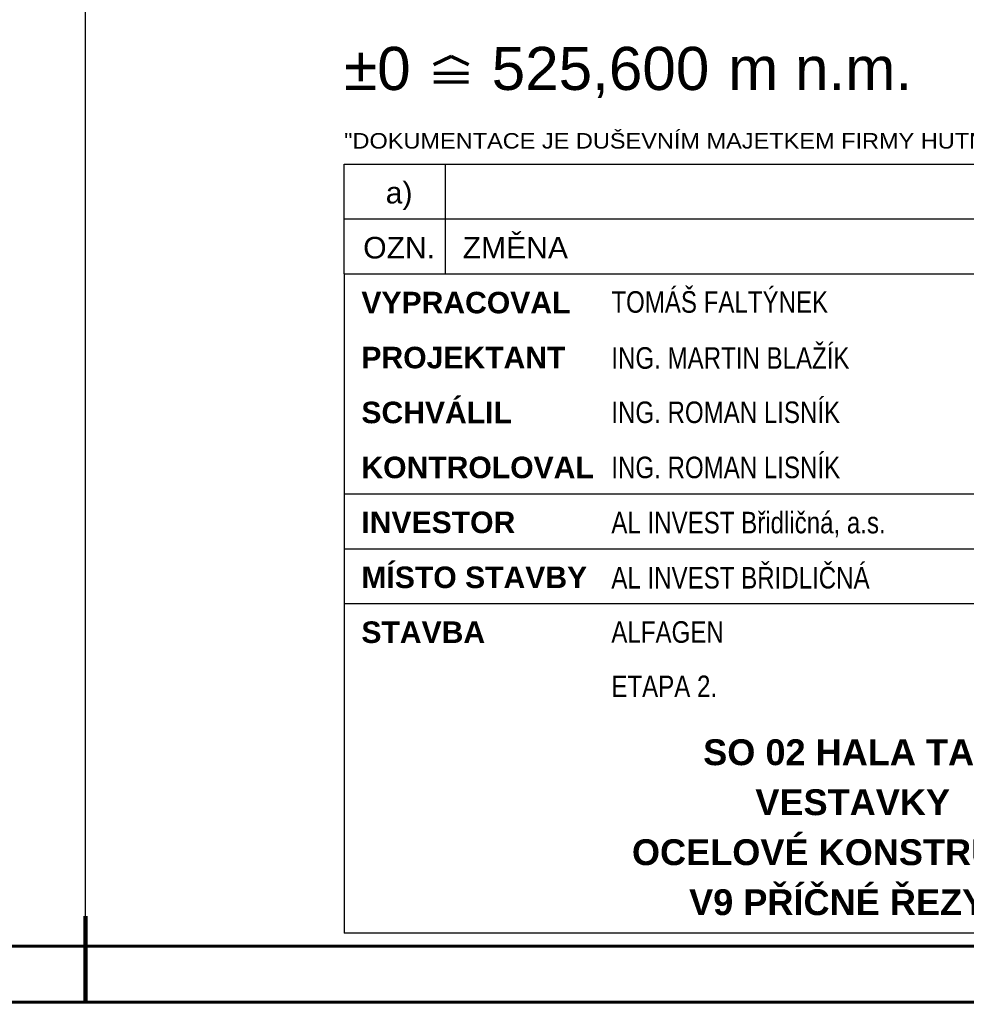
# Paper-space layout 'Layout1' of a CAD drawing. Extents: x -2 to 1380, y -36 to 422.
# Tile 24 of 54: x 970 to 1080, y 0 to 114. Entities that reach past the tile are written whole.
import ezdxf
from ezdxf.enums import TextEntityAlignment as Align

# ---------------------------------------------------------------- set-up
doc = ezdxf.new("R2010")
doc.units = 0
doc.layers.get('DEFPOINTS').update_dxf_attribs({"color": 132, "linetype": 'CONTINUOUS'})
doc.layers.add('RAMECEK_HP', color=251, linetype='CONTINUOUS')
doc.layers.add('RAZITKO_HP', color=222, linetype='CONTINUOUS')
doc.styles.add('RAZITKO_HP_ARIAL', font='arial.ttf')
doc.styles.add('RAZITKO_HP_ARIAL_B', font='arialbd.ttf')
doc.styles.add('RAZITKO_HP_ARIAL_N', font='arial.ttf', dxfattribs={"width": 0.8})
doc.styles.add('ROMANS', font='romans.shx', dxfattribs={"width": 0.8})

# ---------------------------------------------------------------- blocks, each defined once
blk = doc.blocks.new('*U6')
at = {"layer": 'DEFPOINTS'}
blk.add_lwpolyline([(1188, 0), (978, 0), (978, 297), (1188, 297)], close=True, dxfattribs=at)
at = {"layer": 'RAMECEK_HP', "lineweight": 35, "const_width": 0.35}
for points in [[(0, 420), (0, 0), (1188, 0), (1188, 420)], [(6.5, 413.5), (6.5, 6.5), (1181.5, 6.5), (1181.5, 413.5)]]:
    blk.add_lwpolyline(points, close=True, dxfattribs=at)
at = {"layer": 'RAMECEK_HP', "lineweight": 50, "const_width": 0.5}
blk.add_lwpolyline([(978, 0), (978, 10)], dxfattribs=at)
blk.add_lwpolyline([(978, 0), (978, 10)], dxfattribs=at)
at = {"layer": 'DEFPOINTS', "style": 'ROMANS', "width": 0.8}
blk.add_attdef('TISK', text='', height=10, dxfattribs=at).set_placement((1188, -33), align=Align.RIGHT)
blk = doc.blocks.new('0_HP')
at = {"layer": 'RAZITKO_HP', "lineweight": 70}
for p, q in [((-166.58, 105.79), (-164.58, 106.79)), ((-164.58, 106.79), (-162.58, 105.79)), ((-166.58, 104.79), (-162.58, 104.79)), ((-166.58, 103.79), (-162.58, 103.79))]:
    blk.add_line(p, q, dxfattribs=at)
at = {"layer": 'RAZITKO_HP', "lineweight": 70, "style": 'RAZITKO_HP_ARIAL'}
blk.add_text('%%P0', height=5, dxfattribs=at).set_placement((-177, 102.85))
blk = doc.blocks.new('text_HP')
at = {"layer": 'RAZITKO_HP', "lineweight": 25}
blk.add_line((-177, 94.25), (-5, 94.25), dxfattribs=at)
at = {"layer": 'RAZITKO_HP', "lineweight": 18, "style": 'RAZITKO_HP_ARIAL', "width": 1.085}
blk.add_text('"DOKUMENTACE JE DUŠEVNÍM MAJETKEM FIRMY HUTNÍ PROJEKT Frýdek-Místek a.s. A NESMÍ BÝT POUŽITA BEZ JEJÍHO VĚDOMÍ."', height=1.8, dxfattribs=at).set_placement((-177, 96.05))
blk = doc.blocks.new('A$C78d7bfb9')
at = {"layer": 'RAZITKO_HP', "lineweight": 25}
for p, q in [((-180, 90.88), (-180, 97.25)), ((-168.25, 90.88), (-168.25, 97.25)), ((-180, 90.88), (-8, 90.88)), ((-180, 84.5), (-180, 90.88)), ((-168.25, 84.5), (-168.25, 90.88)), ((-180, 84.5), (-63, 84.5)), ((-180, 84.5), (-180, 8)), ((-180, 59), (-63, 59)), ((-180, 52.62), (-63, 52.62)), ((-180, 46.25), (-63, 46.25)), ((-63, 8), (-180, 8))]:
    blk.add_line(p, q, dxfattribs=at)
at = {"layer": 'RAZITKO_HP'}
for name in ['0_HP', 'text_HP']:
    blk.add_blockref(name, (-3, 3), dxfattribs=at)
at = {"layer": 'RAZITKO_HP', "lineweight": 70, "style": 'RAZITKO_HP_ARIAL'}
for s, p in [('525,600', (-162.88, 105.85)), ('m n.m.', (-135.45, 105.85))]:
    blk.add_text(s, height=5, dxfattribs=at).set_placement(p)
at = {"layer": 'RAZITKO_HP', "lineweight": 25, "style": 'RAZITKO_HP_ARIAL'}
for s, p in [('a)', (-173.62, 92.68)), ('OZN.', (-173.62, 86.3))]:
    blk.add_text(s, height=2.5, dxfattribs=at).set_placement(p, align=Align.CENTER)
blk.add_text('ZMĚNA', height=2.5, dxfattribs=at).set_placement((-166.25, 86.3))
at = {"layer": 'RAZITKO_HP', "lineweight": 35, "style": 'RAZITKO_HP_ARIAL_B'}
for s, p in [('VYPRACOVAL', (-178, 79.93)), ('PROJEKTANT', (-178, 73.55)), ('SCHVÁLIL', (-178, 67.18)), ('KONTROLOVAL', (-178, 60.8)), ('INVESTOR', (-178, 54.43)), ('MÍSTO STAVBY', (-178, 48.05)), ('STAVBA', (-178, 41.68))]:
    blk.add_text(s, height=2.5, dxfattribs=at).set_placement(p)
at = {"layer": 'RAZITKO_HP', "style": 'RAZITKO_HP_ARIAL_N', "width": 0.8}
for s, p in [('TOMÁŠ FALTÝNEK', (-149, 80)), ('ING. MARTIN BLAŽÍK', (-149, 73.5)), ('ING. ROMAN LISNÍK', (-149, 67.2)), ('ING. ROMAN LISNÍK', (-149, 60.8)), ('AL INVEST Břidličná, a.s.', (-149, 54.4)), ('AL INVEST BŘIDLIČNÁ', (-149, 48)), ('ALFAGEN', (-149, 41.7)), ('ETAPA 2.', (-149, 35.4))]:
    blk.add_text(s, height=2.5, dxfattribs=at).set_placement(p)
at = {"layer": 'RAZITKO_HP', "style": 'RAZITKO_HP_ARIAL_B'}
for s, p in [('SO 02 HALA TAO', (-121, 29)), ('VESTAVKY', (-121, 23.2)), ('OCELOVÉ KONSTRUKCE', (-121, 17.4)), ('V9 PŘÍČNÉ ŘEZY 2', (-121, 11.6))]:
    blk.add_text(s, height=3, dxfattribs=at).set_placement(p, align=Align.MIDDLE_CENTER)

psp = doc.layouts.get("Layout1")

# ---------------------------------------------------------------- block references
at = {"layer": 'RAMECEK_HP'}
psp.add_blockref('*U6', (0, 0), dxfattribs=at)
at = {"layer": 'RAZITKO_HP'}
psp.add_blockref('A$C78d7bfb9', (1188, 0), dxfattribs=at)

doc.saveas('drawing.dxf')
